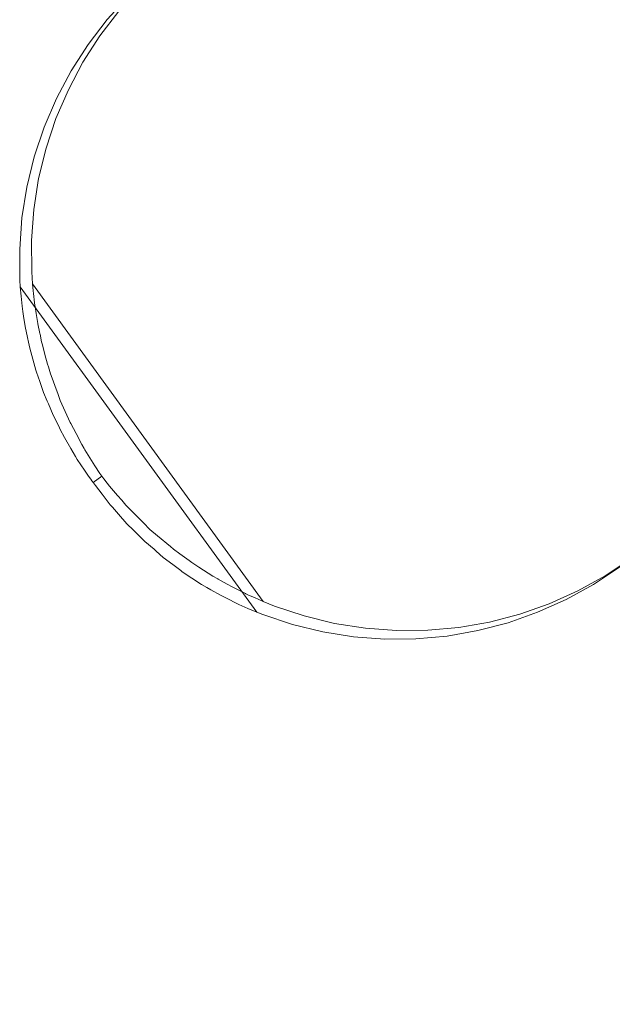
# Model space of a CAD drawing. Header units: millimetres. Extents: x -121 to 130, y -124 to 124.
# Tile 2 of 41: x -106 to -98, y -83 to -70. Entities that reach past the tile are written whole.
import ezdxf

# ---------------------------------------------------------------- set-up
doc = ezdxf.new("R2010")
doc.units = ezdxf.units.MM
doc.header["$LTSCALE"] = 25.4
doc.layers.add('Lighting-Moving Light', color=7, linetype='Continuous', lineweight=5, true_color=0x000000)

# ---------------------------------------------------------------- blocks, each defined once
blk = doc.blocks.new('Group-2-1')
at = {"layer": 'Lighting-Moving Light', "color": 7, "linetype": 'Continuous', "lineweight": 5, "transparency": 33554687}
for points, invisible_edges in [([(-38602.963, 5636.702, -577.8), (-38598.809, 5639.72, -577.8), (-38604.655, 5647.767, -577.8), (-38608.809, 5644.749, -577.8)], 10), ([(-38604.655, 5647.767, -577.8), (-38594.945, 5638.521, -577.8), (-38601.199, 5646.671, -577.8)], 9), ([(-38604.655, 5647.767, -577.8), (-38588.005, 5630.947, -577.8), (-38594.945, 5638.521, -577.8)], 9), ([(-38588.005, 5630.947, -577.8), (-38604.655, 5647.767, -577.8), (-38598.809, 5639.72, -577.8), (-38592.753, 5632.654, -577.8)], 11), ([(-38599.378, 5639.307, -583.3), (-38603.607, 5644.985, -583.3), (-38602.837, 5645.524, -677.312)], 10), ([(-38603.607, 5644.985, -583.3), (-38610.7, 5640.59, -583.3), (-38610.703, 5641.001, -583.3), (-38610.672, 5641.411, -583.3)], 9), ([(-38603.607, 5644.985, -583.3), (-38610.689, 5640.429, -583.3), (-38610.7, 5640.59, -583.3)], 9), ([(-38607.502, 5636.189, -583.3), (-38607.652, 5636.249, -583.3), (-38610.689, 5640.429, -583.3), (-38603.607, 5644.985, -583.3)], 12), ([(-38610.672, 5641.411, -583.3), (-38610.608, 5641.817, -583.3), (-38603.607, 5644.985, -583.3)], 10), ([(-38610.608, 5641.817, -583.3), (-38610.51, 5642.217, -583.3), (-38603.607, 5644.985, -583.3)], 10), ([(-38610.51, 5642.217, -583.3), (-38610.38, 5642.607, -583.3), (-38603.607, 5644.985, -583.3)], 10), ([(-38610.38, 5642.607, -583.3), (-38610.217, 5642.985, -583.3), (-38603.607, 5644.985, -583.3)], 10), ([(-38610.217, 5642.985, -583.3), (-38610.025, 5643.348, -583.3), (-38603.607, 5644.985, -583.3)], 10), ([(-38610.025, 5643.348, -583.3), (-38609.802, 5643.694, -583.3), (-38603.607, 5644.985, -583.3)], 10), ([(-38609.802, 5643.694, -583.3), (-38609.552, 5644.021, -583.3), (-38603.607, 5644.985, -583.3)], 10), ([(-38606.713, 5635.961, -583.3), (-38607.112, 5636.059, -583.3), (-38607.502, 5636.189, -583.3), (-38603.607, 5644.985, -583.3)], 12), ([(-38603.607, 5644.985, -583.3), (-38606.306, 5635.897, -583.3), (-38606.713, 5635.961, -583.3)], 9), ([(-38603.607, 5644.985, -583.3), (-38605.896, 5635.867, -583.3), (-38606.306, 5635.897, -583.3)], 9), ([(-38603.607, 5644.985, -583.3), (-38605.485, 5635.87, -583.3), (-38605.896, 5635.867, -583.3)], 9), ([(-38603.607, 5644.985, -583.3), (-38605.076, 5635.908, -583.3), (-38605.485, 5635.87, -583.3)], 9), ([(-38603.607, 5644.985, -583.3), (-38604.671, 5635.979, -583.3), (-38605.076, 5635.908, -583.3)], 9), ([(-38603.607, 5644.985, -583.3), (-38604.273, 5636.083, -583.3), (-38604.671, 5635.979, -583.3)], 9), ([(-38603.607, 5644.985, -583.3), (-38603.885, 5636.22, -583.3), (-38604.273, 5636.083, -583.3)], 9), ([(-38603.607, 5644.985, -583.3), (-38603.51, 5636.388, -583.3), (-38603.885, 5636.22, -583.3)], 9), ([(-38603.607, 5644.985, -583.3), (-38603.15, 5636.587, -583.3), (-38603.51, 5636.388, -583.3)], 9), ([(-38603.607, 5644.985, -583.3), (-38602.807, 5636.815, -583.3), (-38603.15, 5636.587, -583.3)], 9), ([(-38603.607, 5644.985, -583.3), (-38599.378, 5639.307, -583.3), (-38602.807, 5636.815, -583.3)], 8), ([(-38602.963, 5636.702, -577.8), (-38608.809, 5644.749, -577.8), (-38609.131, 5644.493, -577.8)], 9), ([(-38602.963, 5636.702, -577.8), (-38609.131, 5644.493, -577.8), (-38609.432, 5644.212, -577.8)], 9), ([(-38602.963, 5636.702, -577.8), (-38609.432, 5644.212, -577.8), (-38609.708, 5643.908, -577.8)], 9), ([(-38609.802, 5643.694, -583.3), (-38609.958, 5643.581, -577.8), (-38609.708, 5643.908, -577.8), (-38609.552, 5644.021, -583.3)], 5), ([(-38602.963, 5636.702, -577.8), (-38609.708, 5643.908, -577.8), (-38609.958, 5643.581, -577.8)], 9), ([(-38610.025, 5643.348, -583.3), (-38610.18, 5643.235, -577.8), (-38609.958, 5643.581, -577.8), (-38609.802, 5643.694, -583.3)], 5), ([(-38602.963, 5636.702, -577.8), (-38609.958, 5643.581, -577.8), (-38610.18, 5643.235, -577.8)], 9), ([(-38610.217, 5642.985, -583.3), (-38610.373, 5642.872, -577.8), (-38610.18, 5643.235, -577.8), (-38610.025, 5643.348, -583.3)], 5), ([(-38602.963, 5636.702, -577.8), (-38610.18, 5643.235, -577.8), (-38610.373, 5642.872, -577.8)], 9), ([(-38610.38, 5642.607, -583.3), (-38610.535, 5642.494, -577.8), (-38610.373, 5642.872, -577.8), (-38610.217, 5642.985, -583.3)], 5), ([(-38602.963, 5636.702, -577.8), (-38610.373, 5642.872, -577.8), (-38610.535, 5642.494, -577.8)], 9), ([(-38610.51, 5642.217, -583.3), (-38610.665, 5642.104, -577.8), (-38610.535, 5642.494, -577.8), (-38610.38, 5642.607, -583.3)], 5), ([(-38602.963, 5636.702, -577.8), (-38610.535, 5642.494, -577.8), (-38610.665, 5642.104, -577.8)], 9), ([(-38610.608, 5641.817, -583.3), (-38610.763, 5641.705, -577.8), (-38610.665, 5642.104, -577.8), (-38610.51, 5642.217, -583.3)], 5), ([(-38602.963, 5636.702, -577.8), (-38610.665, 5642.104, -577.8), (-38610.763, 5641.705, -577.8)], 9), ([(-38610.672, 5641.411, -583.3), (-38610.828, 5641.298, -577.8), (-38610.763, 5641.705, -577.8), (-38610.608, 5641.817, -583.3)], 5), ([(-38602.963, 5636.702, -577.8), (-38610.763, 5641.705, -577.8), (-38610.828, 5641.298, -577.8)], 9), ([(-38610.703, 5641.001, -583.3), (-38610.858, 5640.889, -577.8), (-38610.828, 5641.298, -577.8), (-38610.672, 5641.411, -583.3)], 5), ([(-38610.828, 5641.298, -577.8), (-38610.858, 5640.889, -577.8), (-38610.855, 5640.477, -577.8), (-38602.963, 5636.702, -577.8)], 12), ([(-38610.7, 5640.59, -583.3), (-38610.855, 5640.477, -577.8), (-38610.858, 5640.889, -577.8), (-38610.703, 5641.001, -583.3)], 5), ([(-38610.855, 5640.477, -577.8), (-38610.7, 5640.59, -583.3), (-38610.689, 5640.429, -583.3)], 9), ([(-38610.855, 5640.477, -577.8), (-38610.689, 5640.429, -583.3), (-38610.681, 5640.34, -583.299)], 9), ([(-38610.681, 5640.34, -583.299), (-38610.677, 5640.304, -583.296), (-38610.855, 5640.477, -577.8)], 10), ([(-38610.85, 5640.392, -577.8), (-38610.855, 5640.477, -577.8), (-38610.677, 5640.304, -583.296)], 10), ([(-38610.855, 5640.477, -577.8), (-38607.657, 5636.076, -577.8), (-38607.267, 5635.946, -577.8), (-38606.868, 5635.849, -577.8)], 9), ([(-38606.868, 5635.849, -577.8), (-38606.462, 5635.784, -577.8), (-38610.855, 5640.477, -577.8)], 10), ([(-38606.462, 5635.784, -577.8), (-38606.052, 5635.754, -577.8), (-38610.855, 5640.477, -577.8)], 10), ([(-38606.052, 5635.754, -577.8), (-38605.641, 5635.757, -577.8), (-38610.855, 5640.477, -577.8)], 10), ([(-38605.641, 5635.757, -577.8), (-38605.231, 5635.795, -577.8), (-38610.855, 5640.477, -577.8)], 10), ([(-38605.231, 5635.795, -577.8), (-38604.826, 5635.866, -577.8), (-38610.855, 5640.477, -577.8)], 10), ([(-38604.826, 5635.866, -577.8), (-38604.428, 5635.97, -577.8), (-38610.855, 5640.477, -577.8)], 10), ([(-38604.428, 5635.97, -577.8), (-38604.04, 5636.107, -577.8), (-38610.855, 5640.477, -577.8)], 10), ([(-38604.04, 5636.107, -577.8), (-38603.665, 5636.276, -577.8), (-38610.855, 5640.477, -577.8)], 10), ([(-38603.665, 5636.276, -577.8), (-38603.305, 5636.474, -577.8), (-38610.855, 5640.477, -577.8)], 10), ([(-38610.855, 5640.477, -577.8), (-38610.85, 5640.392, -577.8), (-38607.737, 5636.107, -577.8), (-38607.657, 5636.076, -577.8)], 8), ([(-38603.305, 5636.474, -577.8), (-38602.963, 5636.702, -577.8), (-38610.855, 5640.477, -577.8)], 10), ([(-38610.84, 5640.267, -577.804), (-38610.85, 5640.392, -577.8), (-38610.677, 5640.304, -583.296)], 10), ([(-38610.84, 5640.267, -577.804), (-38607.853, 5636.156, -577.804), (-38607.737, 5636.107, -577.8), (-38610.85, 5640.392, -577.8)], 1), ([(-38610.681, 5640.34, -583.299), (-38610.689, 5640.429, -583.3), (-38607.652, 5636.249, -583.3)], 8), ([(-38610.677, 5640.304, -583.296), (-38610.825, 5640.136, -577.815), (-38610.84, 5640.267, -577.804)], 9), ([(-38610.825, 5640.136, -577.815), (-38607.973, 5636.21, -577.815), (-38607.853, 5636.156, -577.804), (-38610.84, 5640.267, -577.804)], 5), ([(-38610.825, 5640.136, -577.815), (-38610.677, 5640.304, -583.296), (-38610.662, 5640.181, -583.288)], 9), ([(-38610.677, 5640.304, -583.296), (-38610.681, 5640.34, -583.299), (-38607.652, 5636.249, -583.3)], 10), ([(-38607.652, 5636.249, -583.3), (-38607.768, 5636.3, -583.295), (-38610.677, 5640.304, -583.296)], 10), ([(-38610.662, 5640.181, -583.288), (-38610.677, 5640.304, -583.296), (-38607.768, 5636.3, -583.295)], 10), ([(-38610.662, 5640.181, -583.288), (-38610.817, 5640.068, -577.821), (-38610.825, 5640.136, -577.815)], 9), ([(-38608.035, 5636.239, -577.821), (-38610.825, 5640.136, -577.815), (-38610.817, 5640.068, -577.821)], 9), ([(-38608.035, 5636.239, -577.821), (-38607.973, 5636.21, -577.815), (-38610.825, 5640.136, -577.815)], 10), ([(-38610.817, 5640.068, -577.821), (-38610.662, 5640.181, -583.288), (-38610.661, 5640.175, -583.288)], 9), ([(-38610.661, 5640.175, -583.288), (-38610.656, 5640.129, -583.285), (-38610.817, 5640.068, -577.821)], 10), ([(-38610.817, 5640.068, -577.821), (-38610.656, 5640.129, -583.285), (-38610.641, 5640.042, -583.274)], 9), ([(-38610.662, 5640.181, -583.288), (-38607.88, 5636.351, -583.288), (-38607.885, 5636.354, -583.288)], 9), ([(-38610.662, 5640.181, -583.288), (-38607.768, 5636.3, -583.295), (-38607.845, 5636.334, -583.292)], 9), ([(-38607.845, 5636.334, -583.292), (-38607.88, 5636.351, -583.288), (-38610.662, 5640.181, -583.288)], 10), ([(-38607.885, 5636.354, -583.288), (-38610.661, 5640.175, -583.288), (-38610.662, 5640.181, -583.288)], 9), ([(-38610.656, 5640.129, -583.285), (-38610.661, 5640.175, -583.288), (-38607.885, 5636.354, -583.288)], 10), ([(-38610.641, 5640.042, -583.274), (-38610.656, 5640.129, -583.285), (-38607.885, 5636.354, -583.288)], 10), ([(-38610.641, 5640.042, -583.274), (-38610.619, 5639.907, -583.257), (-38610.817, 5640.068, -577.821)], 10), ([(-38610.807, 5640.003, -577.83), (-38610.817, 5640.068, -577.821), (-38610.619, 5639.907, -583.257)], 10), ([(-38610.817, 5640.068, -577.821), (-38610.807, 5640.003, -577.83), (-38608.093, 5636.269, -577.83), (-38608.035, 5636.239, -577.821)], 10), ([(-38610.785, 5639.867, -577.85), (-38610.807, 5640.003, -577.83), (-38610.619, 5639.907, -583.257)], 10), ([(-38610.785, 5639.867, -577.85), (-38608.216, 5636.331, -577.85), (-38608.093, 5636.269, -577.83), (-38610.807, 5640.003, -577.83)], 5), ([(-38610.641, 5640.042, -583.274), (-38608.06, 5636.441, -583.268), (-38608.128, 5636.479, -583.255)], 9), ([(-38610.641, 5640.042, -583.274), (-38608.006, 5636.414, -583.274), (-38608.06, 5636.441, -583.268)], 9), ([(-38607.885, 5636.354, -583.288), (-38608.006, 5636.414, -583.274), (-38610.641, 5640.042, -583.274)], 10), ([(-38608.128, 5636.479, -583.255), (-38610.619, 5639.907, -583.257), (-38610.641, 5640.042, -583.274)], 9), ([(-38610.619, 5639.907, -583.257), (-38610.755, 5639.726, -577.878), (-38610.785, 5639.867, -577.85)], 9), ([(-38610.755, 5639.726, -577.878), (-38608.341, 5636.403, -577.878), (-38608.216, 5636.331, -577.85), (-38610.785, 5639.867, -577.85)], 5), ([(-38610.755, 5639.726, -577.878), (-38610.619, 5639.907, -583.257), (-38610.619, 5639.905, -583.257)], 9), ([(-38610.755, 5639.726, -577.878), (-38610.619, 5639.905, -583.257), (-38610.592, 5639.775, -583.233)], 9), ([(-38610.592, 5639.775, -583.233), (-38610.619, 5639.905, -583.257), (-38610.619, 5639.907, -583.257), (-38608.128, 5636.479, -583.255)], 12), ([(-38610.592, 5639.775, -583.233), (-38610.743, 5639.665, -577.891), (-38610.755, 5639.726, -577.878)], 9), ([(-38608.341, 5636.403, -577.878), (-38610.755, 5639.726, -577.878), (-38610.743, 5639.665, -577.891)], 9), ([(-38610.726, 5639.585, -577.907), (-38610.743, 5639.665, -577.891), (-38610.592, 5639.775, -583.233)], 10), ([(-38610.592, 5639.775, -583.233), (-38610.685, 5639.44, -577.946), (-38610.726, 5639.585, -577.907)], 9), ([(-38610.644, 5639.294, -577.985), (-38610.685, 5639.44, -577.946), (-38610.592, 5639.775, -583.233)], 10), ([(-38610.644, 5639.294, -577.985), (-38610.592, 5639.775, -583.233), (-38610.59, 5639.767, -583.231)], 9), ([(-38610.59, 5639.767, -583.231), (-38610.637, 5639.269, -577.991), (-38610.644, 5639.294, -577.985)], 9), ([(-38610.637, 5639.269, -577.991), (-38610.59, 5639.767, -583.231), (-38610.57, 5639.669, -583.213)], 9), ([(-38610.592, 5639.775, -583.233), (-38608.128, 5636.479, -583.255), (-38608.244, 5636.544, -583.232)], 9), ([(-38608.244, 5636.544, -583.232), (-38608.251, 5636.548, -583.231), (-38610.59, 5639.767, -583.231), (-38610.592, 5639.775, -583.233)], 10), ([(-38610.57, 5639.669, -583.213), (-38610.59, 5639.767, -583.231), (-38608.251, 5636.548, -583.231)], 10), ([(-38610.743, 5639.665, -577.891), (-38610.726, 5639.585, -577.907), (-38608.466, 5636.475, -577.907), (-38608.395, 5636.434, -577.891)], 10), ([(-38608.395, 5636.434, -577.891), (-38608.341, 5636.403, -577.878), (-38610.743, 5639.665, -577.891)], 10), ([(-38608.466, 5636.475, -577.907), (-38610.726, 5639.585, -577.907), (-38610.685, 5639.44, -577.946)], 9), ([(-38610.57, 5639.669, -583.213), (-38610.558, 5639.626, -583.203), (-38610.637, 5639.269, -577.991)], 10), ([(-38610.637, 5639.269, -577.991), (-38610.558, 5639.626, -583.203), (-38610.521, 5639.482, -583.169)], 9), ([(-38610.57, 5639.669, -583.213), (-38608.251, 5636.548, -583.231), (-38608.313, 5636.582, -583.219)], 9), ([(-38608.313, 5636.582, -583.219), (-38608.376, 5636.622, -583.202), (-38610.558, 5639.626, -583.203), (-38610.57, 5639.669, -583.213)], 10), ([(-38610.521, 5639.482, -583.169), (-38610.558, 5639.626, -583.203), (-38608.376, 5636.622, -583.202)], 10), ([(-38610.637, 5639.269, -577.991), (-38610.521, 5639.482, -583.169), (-38610.505, 5639.42, -583.154)], 9), ([(-38608.376, 5636.622, -583.202), (-38608.501, 5636.702, -583.169), (-38610.521, 5639.482, -583.169)], 10), ([(-38610.505, 5639.42, -583.154), (-38610.521, 5639.482, -583.169), (-38608.501, 5636.702, -583.169)], 10), ([(-38608.592, 5636.558, -577.946), (-38610.685, 5639.44, -577.946), (-38610.644, 5639.294, -577.985)], 9), ([(-38610.685, 5639.44, -577.946), (-38608.592, 5636.558, -577.946), (-38608.466, 5636.475, -577.907)], 9), ([(-38610.505, 5639.42, -583.154), (-38610.491, 5639.375, -583.142), (-38610.637, 5639.269, -577.991)], 10), ([(-38610.637, 5639.269, -577.991), (-38610.491, 5639.375, -583.142), (-38610.479, 5639.337, -583.131)], 9), ([(-38610.637, 5639.269, -577.991), (-38610.479, 5639.337, -583.131), (-38610.452, 5639.247, -583.106)], 9), ([(-38608.501, 5636.702, -583.169), (-38610.491, 5639.375, -583.142), (-38610.505, 5639.42, -583.154)], 9), ([(-38610.491, 5639.375, -583.142), (-38608.593, 5636.763, -583.141), (-38608.625, 5636.787, -583.13)], 9), ([(-38610.491, 5639.375, -583.142), (-38608.501, 5636.702, -583.169), (-38608.554, 5636.736, -583.154)], 9), ([(-38608.554, 5636.736, -583.154), (-38608.593, 5636.763, -583.141), (-38610.491, 5639.375, -583.142)], 10), ([(-38608.625, 5636.787, -583.13), (-38610.479, 5639.337, -583.131), (-38610.491, 5639.375, -583.142)], 9), ([(-38610.452, 5639.247, -583.106), (-38610.479, 5639.337, -583.131), (-38608.625, 5636.787, -583.13)], 10), ([(-38608.738, 5636.657, -577.992), (-38610.644, 5639.294, -577.985), (-38610.637, 5639.269, -577.991)], 9), ([(-38608.738, 5636.657, -577.992), (-38608.718, 5636.641, -577.984), (-38610.644, 5639.294, -577.985)], 10), ([(-38610.644, 5639.294, -577.985), (-38608.718, 5636.641, -577.984), (-38608.592, 5636.558, -577.946)], 9), ([(-38610.452, 5639.247, -583.106), (-38610.431, 5639.191, -583.088), (-38610.637, 5639.269, -577.991)], 10), ([(-38610.431, 5639.191, -583.088), (-38610.378, 5639.044, -583.041), (-38610.637, 5639.269, -577.991)], 10), ([(-38610.594, 5639.147, -578.031), (-38610.637, 5639.269, -577.991), (-38610.378, 5639.044, -583.041)], 10), ([(-38608.738, 5636.657, -577.992), (-38610.637, 5639.269, -577.991), (-38610.594, 5639.147, -578.031)], 9), ([(-38610.431, 5639.191, -583.088), (-38610.452, 5639.247, -583.106), (-38608.625, 5636.787, -583.13)], 10), ([(-38610.543, 5638.999, -578.078), (-38610.594, 5639.147, -578.031), (-38610.378, 5639.044, -583.041)], 10), ([(-38610.594, 5639.147, -578.031), (-38608.842, 5636.736, -578.031), (-38608.738, 5636.657, -577.992)], 9), ([(-38608.842, 5636.736, -578.031), (-38610.594, 5639.147, -578.031), (-38610.543, 5638.999, -578.078)], 9), ([(-38610.431, 5639.191, -583.088), (-38608.833, 5636.937, -583.059), (-38608.873, 5636.972, -583.042)], 9), ([(-38610.431, 5639.191, -583.088), (-38608.75, 5636.877, -583.087), (-38608.833, 5636.937, -583.059)], 9), ([(-38608.625, 5636.787, -583.13), (-38608.75, 5636.877, -583.087), (-38610.431, 5639.191, -583.088)], 10), ([(-38608.873, 5636.972, -583.042), (-38610.378, 5639.044, -583.041), (-38610.431, 5639.191, -583.088)], 9), ([(-38610.495, 5638.885, -578.119), (-38610.543, 5638.999, -578.078), (-38610.378, 5639.044, -583.041)], 10), ([(-38609.06, 5636.911, -578.119), (-38610.543, 5638.999, -578.078), (-38610.495, 5638.885, -578.119)], 9), ([(-38609.06, 5636.911, -578.119), (-38608.967, 5636.83, -578.078), (-38610.543, 5638.999, -578.078)], 10), ([(-38610.543, 5638.999, -578.078), (-38608.967, 5636.83, -578.078), (-38608.842, 5636.736, -578.031)], 9), ([(-38610.378, 5639.044, -583.041), (-38610.357, 5638.986, -583.022), (-38610.495, 5638.885, -578.119)], 10), ([(-38610.495, 5638.885, -578.119), (-38610.357, 5638.986, -583.022), (-38610.333, 5638.921, -583.001)], 9), ([(-38610.378, 5639.044, -583.041), (-38608.873, 5636.972, -583.042), (-38608.921, 5637.012, -583.022)], 9), ([(-38610.357, 5638.986, -583.022), (-38610.378, 5639.044, -583.041), (-38608.921, 5637.012, -583.022)], 10), ([(-38610.333, 5638.921, -583.001), (-38610.357, 5638.986, -583.022), (-38608.921, 5637.012, -583.022)], 10), ([(-38610.333, 5638.921, -583.001), (-38610.323, 5638.897, -582.993), (-38610.495, 5638.885, -578.119)], 10), ([(-38610.495, 5638.885, -578.119), (-38610.323, 5638.897, -582.993), (-38610.257, 5638.751, -582.938)], 9), ([(-38610.48, 5638.85, -578.132), (-38610.495, 5638.885, -578.119), (-38610.257, 5638.751, -582.938)], 10), ([(-38610.495, 5638.885, -578.119), (-38610.48, 5638.85, -578.132), (-38609.089, 5636.936, -578.132), (-38609.06, 5636.911, -578.119)], 10), ([(-38610.417, 5638.702, -578.186), (-38610.48, 5638.85, -578.132), (-38610.257, 5638.751, -582.938)], 10), ([(-38610.417, 5638.702, -578.186), (-38609.211, 5637.041, -578.186), (-38609.089, 5636.936, -578.132), (-38610.48, 5638.85, -578.132)], 5), ([(-38610.323, 5638.897, -582.993), (-38610.333, 5638.921, -583.001), (-38608.921, 5637.012, -583.022)], 10), ([(-38608.921, 5637.012, -583.022), (-38608.995, 5637.074, -582.991), (-38610.323, 5638.897, -582.993)], 10), ([(-38610.257, 5638.751, -582.938), (-38610.323, 5638.897, -582.993), (-38608.995, 5637.074, -582.991)], 10), ([(-38610.257, 5638.751, -582.938), (-38610.343, 5638.555, -578.246), (-38610.417, 5638.702, -578.186)], 9), ([(-38610.343, 5638.555, -578.246), (-38609.328, 5637.157, -578.246), (-38609.211, 5637.041, -578.186), (-38610.417, 5638.702, -578.186)], 5), ([(-38610.323, 5638.513, -578.263), (-38610.343, 5638.555, -578.246), (-38610.257, 5638.751, -582.938)], 10), ([(-38610.257, 5638.751, -582.938), (-38610.194, 5638.607, -582.885), (-38610.323, 5638.513, -578.263)], 10), ([(-38610.257, 5638.751, -582.938), (-38609.116, 5637.176, -582.939), (-38609.143, 5637.199, -582.928)], 9), ([(-38609.143, 5637.199, -582.928), (-38609.229, 5637.285, -582.884), (-38610.257, 5638.751, -582.938)], 10), ([(-38608.995, 5637.074, -582.991), (-38609.116, 5637.176, -582.939), (-38610.257, 5638.751, -582.938)], 10), ([(-38610.194, 5638.607, -582.885), (-38610.257, 5638.751, -582.938), (-38609.229, 5637.285, -582.884)], 10), ([(-38609.328, 5637.157, -578.246), (-38610.343, 5638.555, -578.246), (-38610.323, 5638.513, -578.263)], 9), ([(-38610.323, 5638.513, -578.263), (-38610.194, 5638.607, -582.885), (-38610.192, 5638.604, -582.884)], 9), ([(-38610.192, 5638.604, -582.884), (-38610.116, 5638.46, -582.824), (-38610.323, 5638.513, -578.263)], 11), ([(-38610.194, 5638.607, -582.885), (-38609.229, 5637.285, -582.884), (-38609.233, 5637.288, -582.882)], 9), ([(-38609.233, 5637.288, -582.882), (-38610.192, 5638.604, -582.884), (-38610.194, 5638.607, -582.885)], 9), ([(-38610.186, 5638.591, -582.879), (-38610.192, 5638.604, -582.884), (-38609.233, 5637.288, -582.882)], 10), ([(-38610.192, 5638.604, -582.884), (-38610.186, 5638.591, -582.879), (-38610.116, 5638.46, -582.824)], 8), ([(-38610.116, 5638.46, -582.824), (-38610.186, 5638.591, -582.879), (-38609.233, 5637.288, -582.882)], 10), ([(-38610.116, 5638.46, -582.824), (-38610.039, 5638.316, -582.764), (-38610.323, 5638.513, -578.263)], 10), ([(-38610.269, 5638.408, -578.306), (-38610.323, 5638.513, -578.263), (-38610.039, 5638.316, -582.764)], 10), ([(-38610.323, 5638.513, -578.263), (-38610.269, 5638.408, -578.306), (-38609.445, 5637.273, -578.306), (-38609.361, 5637.189, -578.263)], 10), ([(-38609.361, 5637.189, -578.263), (-38609.328, 5637.157, -578.246), (-38610.323, 5638.513, -578.263)], 10), ([(-38610.116, 5638.46, -582.824), (-38609.435, 5637.489, -582.78), (-38609.461, 5637.519, -582.765)], 9), ([(-38610.116, 5638.46, -582.824), (-38609.348, 5637.403, -582.824), (-38609.435, 5637.489, -582.78)], 9), ([(-38609.233, 5637.288, -582.882), (-38609.348, 5637.403, -582.824), (-38610.116, 5638.46, -582.824)], 10), ([(-38609.461, 5637.519, -582.765), (-38610.039, 5638.316, -582.764), (-38610.116, 5638.46, -582.824)], 9), ([(-38610.039, 5638.316, -582.764), (-38610.184, 5638.264, -578.369), (-38610.269, 5638.408, -578.306)], 9), ([(-38610.184, 5638.264, -578.369), (-38609.555, 5637.398, -578.369), (-38609.445, 5637.273, -578.306), (-38610.269, 5638.408, -578.306)], 5), ([(-38610.184, 5638.264, -578.369), (-38610.039, 5638.316, -582.764), (-38610.01, 5638.261, -582.742)], 9), ([(-38610.01, 5638.261, -582.742), (-38610.039, 5638.316, -582.764), (-38609.461, 5637.519, -582.765)], 10), ([(-38610.184, 5638.264, -578.369), (-38610.01, 5638.261, -582.742), (-38609.999, 5638.245, -582.734)], 9), ([(-38609.999, 5638.245, -582.734), (-38610.121, 5638.156, -578.417), (-38610.184, 5638.264, -578.369)], 9), ([(-38609.638, 5637.492, -578.417), (-38610.184, 5638.264, -578.369), (-38610.121, 5638.156, -578.417)], 9), ([(-38609.638, 5637.492, -578.417), (-38609.555, 5637.398, -578.369), (-38610.184, 5638.264, -578.369)], 10), ([(-38610.099, 5638.12, -578.433), (-38610.121, 5638.156, -578.417), (-38609.999, 5638.245, -582.734)], 10), ([(-38610.121, 5638.156, -578.417), (-38610.099, 5638.12, -578.433), (-38609.666, 5637.523, -578.433), (-38609.638, 5637.492, -578.417)], 10), ([(-38609.999, 5638.245, -582.734), (-38610.006, 5637.979, -578.498), (-38610.099, 5638.12, -578.433)], 9), ([(-38609.461, 5637.519, -582.765), (-38609.999, 5638.245, -582.734), (-38610.01, 5638.261, -582.742)], 9), ([(-38609.999, 5638.245, -582.734), (-38609.95, 5637.898, -578.535), (-38610.006, 5637.979, -578.498)], 9), ([(-38609.999, 5638.245, -582.734), (-38609.461, 5637.519, -582.765), (-38609.514, 5637.582, -582.734)], 9), ([(-38609.955, 5638.175, -582.703), (-38609.999, 5638.245, -582.734), (-38609.514, 5637.582, -582.734)], 10), ([(-38609.999, 5638.245, -582.734), (-38609.921, 5637.858, -578.552), (-38609.95, 5637.898, -578.535)], 9), ([(-38609.999, 5638.245, -582.734), (-38609.906, 5637.838, -578.56), (-38609.921, 5637.858, -578.552)], 9), ([(-38609.999, 5638.245, -582.734), (-38609.898, 5637.827, -578.562), (-38609.902, 5637.833, -578.561)], 9), ([(-38609.898, 5637.827, -578.562), (-38609.999, 5638.245, -582.734), (-38609.955, 5638.175, -582.703)], 9), ([(-38609.902, 5637.833, -578.561), (-38609.906, 5637.838, -578.56), (-38609.999, 5638.245, -582.734)], 10), ([(-38609.514, 5637.582, -582.734), (-38609.568, 5637.644, -582.702), (-38609.955, 5638.175, -582.703)], 10), ([(-38609.867, 5638.036, -582.639), (-38609.955, 5638.175, -582.703), (-38609.568, 5637.644, -582.702)], 10), ([(-38609.955, 5638.175, -582.703), (-38609.894, 5637.822, -578.563), (-38609.898, 5637.827, -578.562)], 9), ([(-38609.894, 5637.822, -578.563), (-38609.955, 5638.175, -582.703), (-38609.867, 5638.036, -582.639)], 9), ([(-38610.099, 5638.12, -578.433), (-38610.006, 5637.979, -578.498), (-38609.772, 5637.66, -578.498)], 10), ([(-38609.772, 5637.66, -578.498), (-38609.666, 5637.523, -578.433), (-38610.099, 5638.12, -578.433)], 10), ([(-38609.894, 5637.822, -578.563), (-38609.867, 5638.036, -582.639), (-38609.801, 5637.933, -582.592)], 9), ([(-38609.867, 5638.036, -582.639), (-38609.675, 5637.769, -582.64), (-38609.705, 5637.805, -582.622)], 9), ([(-38609.568, 5637.644, -582.702), (-38609.675, 5637.769, -582.64), (-38609.867, 5638.036, -582.639)], 10), ([(-38609.801, 5637.933, -582.592), (-38609.867, 5638.036, -582.639), (-38609.705, 5637.805, -582.622)], 10), ([(-38609.772, 5637.66, -578.498), (-38610.006, 5637.979, -578.498), (-38609.95, 5637.898, -578.535)], 9), ([(-38609.772, 5637.66, -578.498), (-38609.95, 5637.898, -578.535), (-38609.921, 5637.858, -578.552)], 9), ([(-38609.801, 5637.933, -582.592), (-38609.777, 5637.899, -582.576), (-38609.89, 5637.816, -578.563), (-38609.894, 5637.822, -578.563)], 8), ([(-38609.886, 5637.811, -578.563), (-38609.89, 5637.816, -578.563), (-38609.777, 5637.898, -582.576), (-38609.752, 5637.865, -582.592)], 8), ([(-38609.801, 5637.933, -582.592), (-38609.705, 5637.805, -582.622), (-38609.752, 5637.865, -582.592)], 9), ([(-38609.752, 5637.865, -582.592), (-38609.777, 5637.898, -582.576), (-38609.777, 5637.899, -582.576), (-38609.801, 5637.933, -582.592)], 8), ([(-38609.921, 5637.858, -578.552), (-38609.906, 5637.838, -578.56), (-38609.902, 5637.833, -578.561), (-38609.772, 5637.66, -578.498)], 12), ([(-38609.772, 5637.66, -578.498), (-38609.902, 5637.833, -578.561), (-38609.898, 5637.827, -578.562)], 9), ([(-38609.898, 5637.827, -578.562), (-38609.894, 5637.822, -578.563), (-38609.89, 5637.816, -578.563), (-38609.772, 5637.66, -578.498)], 12), ([(-38609.89, 5637.816, -578.563), (-38609.886, 5637.811, -578.563), (-38609.83, 5637.734, -578.53)], 10), ([(-38609.83, 5637.734, -578.53), (-38609.772, 5637.66, -578.498), (-38609.89, 5637.816, -578.563)], 11), ([(-38609.772, 5637.66, -578.498), (-38609.89, 5637.816, -578.563), (-38609.89, 5637.816, -578.563)], 9), ([(-38609.886, 5637.811, -578.563), (-38609.752, 5637.865, -582.592), (-38609.705, 5637.805, -582.622)], 9), ([(-38609.705, 5637.805, -582.622), (-38609.675, 5637.769, -582.64), (-38609.886, 5637.811, -578.563)], 10), ([(-38609.882, 5637.805, -578.562), (-38609.886, 5637.811, -578.563), (-38609.568, 5637.644, -582.702)], 10), ([(-38609.675, 5637.769, -582.64), (-38609.568, 5637.644, -582.702), (-38609.886, 5637.811, -578.563)], 10), ([(-38609.83, 5637.734, -578.53), (-38609.886, 5637.811, -578.563), (-38609.86, 5637.774, -578.552)], 11), ([(-38609.886, 5637.811, -578.563), (-38609.874, 5637.795, -578.56), (-38609.86, 5637.774, -578.552)], 9), ([(-38609.886, 5637.811, -578.563), (-38609.882, 5637.805, -578.562), (-38609.874, 5637.795, -578.56)], 11), ([(-38609.882, 5637.805, -578.562), (-38609.886, 5637.811, -578.563), (-38609.882, 5637.805, -578.562), (-38609.878, 5637.8, -578.561)], 9), ([(-38609.878, 5637.8, -578.561), (-38609.882, 5637.805, -578.562), (-38609.568, 5637.644, -582.702)], 10), ([(-38609.882, 5637.805, -578.562), (-38609.878, 5637.8, -578.561), (-38609.874, 5637.795, -578.56)], 9), ([(-38609.874, 5637.795, -578.56), (-38609.878, 5637.8, -578.561), (-38609.568, 5637.644, -582.702)], 10), ([(-38609.568, 5637.644, -582.702), (-38609.514, 5637.582, -582.734), (-38609.874, 5637.795, -578.56)], 10), ([(-38609.514, 5637.582, -582.734), (-38609.86, 5637.774, -578.552), (-38609.874, 5637.795, -578.56)], 9), ([(-38609.772, 5637.66, -578.498), (-38609.86, 5637.774, -578.552), (-38609.514, 5637.582, -582.734)], 10), ([(-38609.86, 5637.774, -578.552), (-38609.772, 5637.66, -578.498), (-38609.83, 5637.734, -578.53)], 10), ([(-38609.514, 5637.582, -582.734), (-38609.666, 5637.523, -578.433), (-38609.772, 5637.66, -578.498)], 9), ([(-38609.514, 5637.582, -582.734), (-38609.638, 5637.492, -578.417), (-38609.666, 5637.523, -578.433)], 9), ([(-38609.555, 5637.398, -578.369), (-38609.638, 5637.492, -578.417), (-38609.514, 5637.582, -582.734)], 10), ([(-38609.514, 5637.582, -582.734), (-38609.461, 5637.519, -582.765), (-38609.555, 5637.398, -578.369)], 10), ([(-38609.445, 5637.273, -578.306), (-38609.555, 5637.398, -578.369), (-38609.461, 5637.519, -582.765)], 10), ([(-38609.361, 5637.189, -578.263), (-38609.461, 5637.519, -582.765), (-38609.435, 5637.489, -582.78)], 9), ([(-38609.461, 5637.519, -582.765), (-38609.361, 5637.189, -578.263), (-38609.445, 5637.273, -578.306)], 9), ([(-38609.435, 5637.489, -582.78), (-38609.348, 5637.403, -582.824), (-38609.361, 5637.189, -578.263)], 10), ([(-38609.348, 5637.403, -582.824), (-38609.233, 5637.288, -582.882), (-38609.361, 5637.189, -578.263)], 10), ([(-38609.233, 5637.288, -582.882), (-38609.229, 5637.285, -582.884), (-38609.361, 5637.189, -578.263)], 10), ([(-38609.328, 5637.157, -578.246), (-38609.361, 5637.189, -578.263), (-38609.229, 5637.285, -582.884)], 10), ([(-38609.229, 5637.285, -582.884), (-38609.143, 5637.199, -582.928), (-38609.328, 5637.157, -578.246)], 10), ([(-38609.143, 5637.199, -582.928), (-38609.116, 5637.176, -582.939), (-38609.328, 5637.157, -578.246)], 10), ([(-38609.211, 5637.041, -578.186), (-38609.328, 5637.157, -578.246), (-38609.116, 5637.176, -582.939)], 10), ([(-38609.116, 5637.176, -582.939), (-38609.089, 5636.936, -578.132), (-38609.211, 5637.041, -578.186)], 9), ([(-38609.116, 5637.176, -582.939), (-38609.06, 5636.911, -578.119), (-38609.089, 5636.936, -578.132)], 9), ([(-38609.116, 5637.176, -582.939), (-38608.995, 5637.074, -582.991), (-38609.06, 5636.911, -578.119)], 10), ([(-38608.995, 5637.074, -582.991), (-38608.921, 5637.012, -583.022), (-38609.06, 5636.911, -578.119)], 10), ([(-38608.967, 5636.83, -578.078), (-38609.06, 5636.911, -578.119), (-38608.921, 5637.012, -583.022)], 10), ([(-38608.921, 5637.012, -583.022), (-38608.873, 5636.972, -583.042), (-38608.967, 5636.83, -578.078)], 10), ([(-38608.873, 5636.972, -583.042), (-38608.842, 5636.736, -578.031), (-38608.967, 5636.83, -578.078)], 9), ([(-38608.738, 5636.657, -577.992), (-38608.873, 5636.972, -583.042), (-38608.833, 5636.937, -583.059)], 9), ([(-38608.873, 5636.972, -583.042), (-38608.738, 5636.657, -577.992), (-38608.842, 5636.736, -578.031)], 9), ([(-38608.833, 5636.937, -583.059), (-38608.75, 5636.877, -583.087), (-38608.738, 5636.657, -577.992)], 10), ([(-38608.75, 5636.877, -583.087), (-38608.625, 5636.787, -583.13), (-38608.593, 5636.763, -583.141), (-38608.738, 5636.657, -577.992)], 12), ([(-38608.718, 5636.641, -577.984), (-38608.738, 5636.657, -577.992), (-38608.593, 5636.763, -583.141), (-38608.554, 5636.736, -583.154)], 10), ([(-38608.554, 5636.736, -583.154), (-38608.501, 5636.702, -583.169), (-38608.718, 5636.641, -577.984)], 10), ([(-38603.305, 5636.474, -577.8), (-38603.15, 5636.587, -583.3), (-38602.807, 5636.815, -583.3), (-38602.963, 5636.702, -577.8)], 1), ([(-38608.501, 5636.702, -583.169), (-38608.592, 5636.558, -577.946), (-38608.718, 5636.641, -577.984)], 9), ([(-38608.501, 5636.702, -583.169), (-38608.376, 5636.622, -583.202), (-38608.592, 5636.558, -577.946)], 10), ([(-38608.466, 5636.475, -577.907), (-38608.592, 5636.558, -577.946), (-38608.376, 5636.622, -583.202)], 10), ([(-38608.376, 5636.622, -583.202), (-38608.395, 5636.434, -577.891), (-38608.466, 5636.475, -577.907)], 9), ([(-38608.395, 5636.434, -577.891), (-38608.376, 5636.622, -583.202), (-38608.313, 5636.582, -583.219)], 9), ([(-38608.313, 5636.582, -583.219), (-38608.251, 5636.548, -583.231), (-38608.395, 5636.434, -577.891)], 10), ([(-38608.251, 5636.548, -583.231), (-38608.244, 5636.544, -583.232), (-38608.395, 5636.434, -577.891)], 10), ([(-38608.341, 5636.403, -577.878), (-38608.395, 5636.434, -577.891), (-38608.244, 5636.544, -583.232), (-38608.128, 5636.479, -583.255)], 10), ([(-38608.216, 5636.331, -577.85), (-38608.341, 5636.403, -577.878), (-38608.128, 5636.479, -583.255)], 10), ([(-38608.128, 5636.479, -583.255), (-38608.093, 5636.269, -577.83), (-38608.216, 5636.331, -577.85)], 9), ([(-38608.035, 5636.239, -577.821), (-38608.128, 5636.479, -583.255), (-38608.06, 5636.441, -583.268)], 9), ([(-38608.128, 5636.479, -583.255), (-38608.035, 5636.239, -577.821), (-38608.093, 5636.269, -577.83)], 9), ([(-38603.665, 5636.276, -577.8), (-38603.51, 5636.388, -583.3), (-38603.15, 5636.587, -583.3), (-38603.305, 5636.474, -577.8)], 5), ([(-38608.06, 5636.441, -583.268), (-38608.006, 5636.414, -583.274), (-38608.035, 5636.239, -577.821)], 10), ([(-38608.035, 5636.239, -577.821), (-38608.006, 5636.414, -583.274), (-38607.885, 5636.354, -583.288)], 9), ([(-38607.885, 5636.354, -583.288), (-38607.88, 5636.351, -583.288), (-38608.035, 5636.239, -577.821)], 10), ([(-38607.973, 5636.21, -577.815), (-38608.035, 5636.239, -577.821), (-38607.88, 5636.351, -583.288)], 10), ([(-38607.88, 5636.351, -583.288), (-38607.845, 5636.334, -583.292), (-38607.973, 5636.21, -577.815)], 10), ([(-38604.04, 5636.107, -577.8), (-38603.885, 5636.22, -583.3), (-38603.51, 5636.388, -583.3), (-38603.665, 5636.276, -577.8)], 5), ([(-38607.845, 5636.334, -583.292), (-38607.768, 5636.3, -583.295), (-38607.973, 5636.21, -577.815)], 10), ([(-38607.973, 5636.21, -577.815), (-38607.768, 5636.3, -583.295), (-38607.652, 5636.249, -583.3)], 9), ([(-38607.652, 5636.249, -583.3), (-38607.502, 5636.189, -583.3), (-38607.973, 5636.21, -577.815)], 10), ([(-38604.428, 5635.97, -577.8), (-38604.273, 5636.083, -583.3), (-38603.885, 5636.22, -583.3), (-38604.04, 5636.107, -577.8)], 5), ([(-38607.853, 5636.156, -577.804), (-38607.973, 5636.21, -577.815), (-38607.502, 5636.189, -583.3)], 10), ([(-38607.502, 5636.189, -583.3), (-38607.737, 5636.107, -577.8), (-38607.853, 5636.156, -577.804)], 9), ([(-38607.502, 5636.189, -583.3), (-38607.657, 5636.076, -577.8), (-38607.737, 5636.107, -577.8)], 9), ([(-38607.657, 5636.076, -577.8), (-38607.502, 5636.189, -583.3), (-38607.112, 5636.059, -583.3), (-38607.267, 5635.946, -577.8)], 5), ([(-38604.826, 5635.866, -577.8), (-38604.671, 5635.979, -583.3), (-38604.273, 5636.083, -583.3), (-38604.428, 5635.97, -577.8)], 5), ([(-38607.267, 5635.946, -577.8), (-38607.112, 5636.059, -583.3), (-38606.713, 5635.961, -583.3), (-38606.868, 5635.849, -577.8)], 5), ([(-38606.868, 5635.849, -577.8), (-38606.713, 5635.961, -583.3), (-38606.306, 5635.897, -583.3), (-38606.462, 5635.784, -577.8)], 5), ([(-38605.231, 5635.795, -577.8), (-38605.076, 5635.908, -583.3), (-38604.671, 5635.979, -583.3), (-38604.826, 5635.866, -577.8)], 5), ([(-38606.462, 5635.784, -577.8), (-38606.306, 5635.897, -583.3), (-38605.896, 5635.867, -583.3), (-38606.052, 5635.754, -577.8)], 5), ([(-38606.052, 5635.754, -577.8), (-38605.896, 5635.867, -583.3), (-38605.485, 5635.87, -583.3), (-38605.641, 5635.757, -577.8)], 5), ([(-38605.641, 5635.757, -577.8), (-38605.485, 5635.87, -583.3), (-38605.076, 5635.908, -583.3), (-38605.231, 5635.795, -577.8)], 5)]:
    blk.add_3dface(points, dxfattribs=dict(at, invisible_edges=invisible_edges))
blk.add_3dface([(-38609.777, 5637.898, -582.576), (-38609.89, 5637.816, -578.563), (-38609.89, 5637.816, -578.563), (-38609.777, 5637.899, -582.576)], dxfattribs=at)
at = {"layer": 'Lighting-Moving Light', "color": 0, "flags": 1}
for tag in ['Yoke', 'Body', 'Base', 'Lens']:
    blk.add_attdef(tag, (-23394.144, 17430.034), '', height=0.18, dxfattribs=at)

msp = doc.modelspace()

# ---------------------------------------------------------------- block references
at = {"layer": 'Lighting-Moving Light', "color": 7, "transparency": 33554687}
msp.add_blockref('Group-2-1', (38504.739, -5714.213), dxfattribs=at)

doc.saveas('drawing.dxf')
